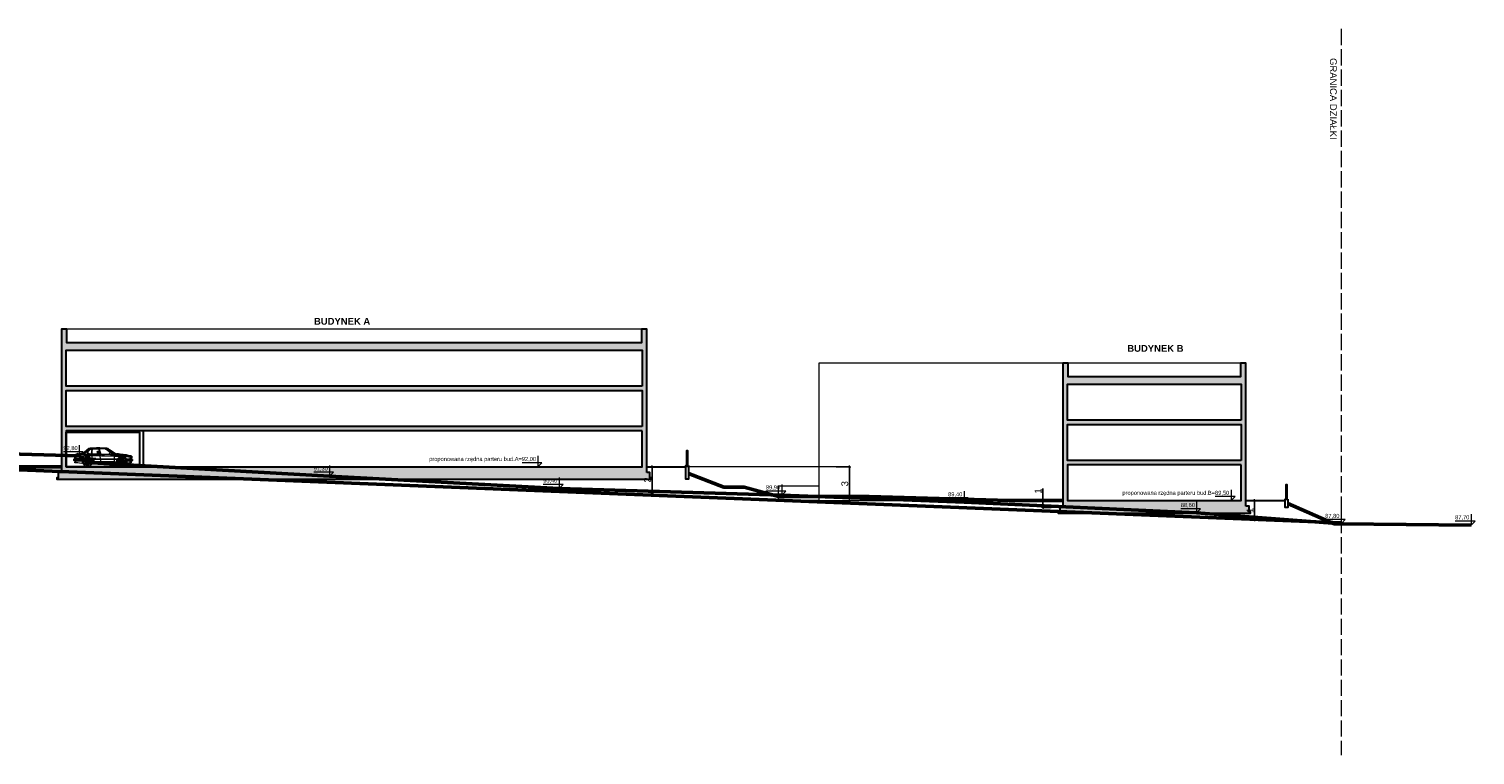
# Model space of a CAD drawing. Header units: metres. Extents: x 6539540 to 6543249, y 5894370 to 5895874.
# Tile 89 of 91: x 6542303 to 6542409, y 5895708 to 5895761. Entities that reach past the tile are written whole.
import ezdxf
from ezdxf.enums import TextEntityAlignment as Align

# ---------------------------------------------------------------- set-up
doc = ezdxf.new("R2010")
doc.units = ezdxf.units.M
doc.linetypes.add('ACAD_ISO02W100', pattern=[15, 12, -3])
for name, color, linetype, lineweight in [('A-BUDYNKI', 1, 'Continuous', 30), ('A-DODATKOWE', 7, 'Continuous', 5), ('A-OPIS', 4, 'Continuous', 20), ('A-SCIANKI DZIAŁOWE', 7, 'Continuous', 30), ('A-TABELKA', 255, 'Continuous', 20), ('A-WIDOK', 8, 'Continuous', 9), ('A-WYMIAR', 8, 'Continuous', 5), ('D-DODATKOWE', 8, 'Continuous', 15), ('D-OPIS', 4, 'Continuous', 20), ('UWAGI', 2, 'Continuous', 53)]:
    doc.layers.add(name, color=color, linetype=linetype, lineweight=lineweight)
doc.styles.add('ARIAL', font='arial.ttf')
doc.dimstyles.new('A-PZT', dxfattribs={"dimtxt": 2, "dimasz": 0.1, "dimexe": 0, "dimexo": 0.625, "dimgap": 0.1, "dimtad": 1, "dimdec": 0, "dimtxsty": 'ARIAL', "dimblk": 'ZNACZNIK-A', "dimcen": -1, "dimclrt": 9, "dimadec": 0, "dimazin": 0, "dimtfac": 1, "dimtdec": 0, "dimtmove": 0, "dimatfit": 3, "dimldrblk": 'ZNACZNIK-A', "dimfxl": 1, "dimfxlon": 1, "dimarcsym": 0})

# ---------------------------------------------------------------- blocks, each defined once
blk = doc.blocks.new('*U93')
at = {"layer": 'A-TABELKA', "color": 7}
for p, q in [((-15, 15), (0, 0)), ((-15, 15), (58.5, 15)), ((0, 40), (0, 0))]:
    blk.add_line(p, q, dxfattribs=at)
at = {"layer": 'A-TABELKA', "color": 3, "style": 'ARIAL'}
blk.add_attdef('%%P', text='', height=15, dxfattribs=at).set_placement((-7.5, 21.2), align=Align.CENTER)
blk.add_attdef('RZEDNA', (6.2, 21.2), '', height=15, dxfattribs=at)
blk = doc.blocks.new('ZNACZNIK-A')
at = {"color": 0}
for p, q in [((-10, 0), (10, 0)), ((0, 10), (0, -10))]:
    blk.add_line(p, q, dxfattribs=at)
at = {"color": 0, "const_width": 2}
blk.add_lwpolyline([(7, 7), (-7, -7)], dxfattribs=at)
blk = doc.blocks.new('*D128')
at = {"layer": 'A-WYMIAR', "color": 0, "lineweight": -2, "transparency": 16777216}
blk.add_line((6542348.57, 5895729.14), (6542348.57, 5895727.21), dxfattribs=at)
at = {"layer": 'Defpoints', "color": 0, "transparency": 16777216}
for p in [(6542348.18, 5895729.15), (6542348.11, 5895727.2), (6542348.57, 5895727.2)]:
    blk.add_point(p, dxfattribs=at)
at = {"layer": 'A-WYMIAR', "color": 0, "lineweight": -2, "transparency": 16777216, "xscale": 0.01, "yscale": 0.01, "zscale": 0.01}
for p, rotation in [((6542348.57, 5895729.15), 90), ((6542348.57, 5895727.2), 270)]:
    blk.add_blockref('ZNACZNIK-A', p, dxfattribs=dict(at, rotation=rotation))
at = {"layer": 'A-WYMIAR', "color": 9, "transparency": 16777216, "insert": (6542348.22, 5895728.18), "char_height": 0.5, "attachment_point": 5, "rotation": 90, "style": 'ARIAL'}
blk.add_mtext('2', dxfattribs=at)
blk = doc.blocks.new('*D125')
at = {"layer": 'A-WYMIAR', "color": 0, "lineweight": -2, "transparency": 16777216}
for p, q in [((6542362.15, 5895729.15), (6542363.15, 5895729.15)), ((6542363.15, 5895729.14), (6542363.15, 5895726.66)), ((6542362.15, 5895726.65), (6542363.15, 5895726.65))]:
    blk.add_line(p, q, dxfattribs=at)
at = {"layer": 'Defpoints', "color": 0, "transparency": 16777216}
for p in [(6542347.83, 5895729.15), (6542360.89, 5895726.65), (6542363.15, 5895726.65)]:
    blk.add_point(p, dxfattribs=at)
at = {"layer": 'A-WYMIAR', "color": 0, "lineweight": -2, "transparency": 16777216, "xscale": 0.01, "yscale": 0.01, "zscale": 0.01}
for p, rotation in [((6542363.15, 5895729.15), 90), ((6542363.15, 5895726.65), 270)]:
    blk.add_blockref('ZNACZNIK-A', p, dxfattribs=dict(at, rotation=rotation))
at = {"layer": 'A-WYMIAR', "color": 9, "transparency": 16777216, "insert": (6542362.8, 5895727.9), "char_height": 0.5, "attachment_point": 5, "rotation": 90, "style": 'ARIAL'}
blk.add_mtext('3', dxfattribs=at)
blk = doc.blocks.new('*D126')
at = {"layer": 'A-WYMIAR', "color": 0, "lineweight": -2, "transparency": 16777216}
for p, q in [((6542393.03, 5895726.65), (6542393.05, 5895726.65)), ((6542393.05, 5895726.64), (6542393.05, 5895725.24)), ((6542392.98, 5895725.23), (6542393.05, 5895725.23))]:
    blk.add_line(p, q, dxfattribs=at)
at = {"layer": 'Defpoints', "color": 0, "transparency": 16777216}
for p in [(6542392.41, 5895726.65), (6542392.35, 5895725.23), (6542393.05, 5895725.23)]:
    blk.add_point(p, dxfattribs=at)
at = {"layer": 'A-WYMIAR', "color": 0, "lineweight": -2, "transparency": 16777216, "xscale": 0.01, "yscale": 0.01, "zscale": 0.01}
for p, rotation in [((6542393.05, 5895726.65), 90), ((6542393.05, 5895725.23), 270)]:
    blk.add_blockref('ZNACZNIK-A', p, dxfattribs=dict(at, rotation=rotation))
at = {"layer": 'A-WYMIAR', "color": 9, "transparency": 16777216, "insert": (6542392.7, 5895725.94), "char_height": 0.5, "attachment_point": 5, "rotation": 90, "style": 'ARIAL'}
blk.add_mtext('1', dxfattribs=at)
blk = doc.blocks.new('*D127')
at = {"layer": 'A-WYMIAR', "color": 0, "lineweight": -2, "transparency": 16777216}
for p, q in [((6542377.42, 5895726.65), (6542377.42, 5895727.56)), ((6542378.26, 5895726.65), (6542377.42, 5895726.65)), ((6542377.42, 5895726.15), (6542377.42, 5895726.64)), ((6542378.03, 5895726.14), (6542377.42, 5895726.14))]:
    blk.add_line(p, q, dxfattribs=at)
at = {"layer": 'Defpoints', "color": 0, "transparency": 16777216}
for p in [(6542377.42, 5895726.14), (6542378.66, 5895726.14), (6542378.89, 5895726.65)]:
    blk.add_point(p, dxfattribs=at)
at = {"layer": 'A-WYMIAR', "color": 0, "lineweight": -2, "transparency": 16777216, "xscale": 0.01, "yscale": 0.01, "zscale": 0.01}
for p, rotation in [((6542377.42, 5895726.65), 90), ((6542377.42, 5895726.14), 270)]:
    blk.add_blockref('ZNACZNIK-A', p, dxfattribs=dict(at, rotation=rotation))
at = {"layer": 'A-WYMIAR', "color": 9, "transparency": 16777216, "insert": (6542377.07, 5895727.36), "char_height": 0.5, "attachment_point": 5, "rotation": 90, "style": 'ARIAL'}
blk.add_mtext('1', dxfattribs=at)
blk = doc.blocks.new('auto')
at = {"layer": 'D-DODATKOWE', "lineweight": 0}
for p, q in [((-150, 123), (-180, 99)), ((-135, 130), (-91, 131)), ((-133, 134), (-64, 135)), ((-133, 132), (-88, 134)), ((-90, 131), (-102, 89)), ((-84, 132), (-100, 34)), ((-82, 111), (-85, 99)), ((-73, 110), (-73, 97)), ((-64, 135), (-29, 134)), ((-36, 131), (-34, 111)), ((-35, 131), (-33, 111)), ((-34, 111), (-34, 102)), ((-33, 111), (-33, 102)), ((-15, 132), (26, 91)), ((-13, 134), (34, 96)), ((-13, 132), (28, 92)), ((-335, 54), (-335, 47)), ((-335, 54), (-286, 54)), ((-335, 47), (-290, 47)), ((-332, 56), (-285, 56)), ((-292, 42), (-332, 42)), ((-330, 53), (-328, 53)), ((-330, 48), (-330, 53)), ((-328, 48), (-330, 48)), ((-327, 74), (-329, 74)), ((-327, 73), (-329, 73)), ((-327, 71), (-329, 71)), ((-327, 70), (-329, 70)), ((-327, 69), (-329, 69)), ((-327, 67), (-329, 67)), ((-327, 66), (-329, 66)), ((-326, 64), (-329, 64)), ((-326, 63), (-328, 63)), ((-326, 61), (-328, 61)), ((-328, 53), (-324, 53)), ((-328, 53), (-328, 48)), ((-328, 48), (-328, 53)), ((-324, 48), (-328, 48)), ((-328, 41), (-325, 41)), ((-325, 60), (-327, 60)), ((-325, 60), (-327, 60)), ((-325, 59), (-327, 59)), ((-327, 37), (-324, 37)), ((-327, 37), (-324, 37)), ((-327, 33), (-323, 33)), ((-295, 28), (-326, 28)), ((-325, 59), (-317, 59)), ((-324, 53), (-324, 48)), ((-324, 41), (-321, 41)), ((-322, 31), (-319, 31)), ((-319, 71), (-320, 74)), ((-320, 41), (-318, 41)), ((-317, 59), (-319, 71)), ((-319, 31), (-316, 31)), ((-317, 59), (-316, 56)), ((-287, 88), (-243, 93)), ((-273, 37), (-268, 35)), ((-273, 33), (-268, 33)), ((-273, 31), (-268, 32)), ((-273, 27), (-268, 29)), ((-272, 39), (-267, 37)), ((-272, 26), (-267, 28)), ((-270, 42), (-266, 39)), ((-270, 22), (-266, 25)), ((-269, 43), (-265, 40)), ((-269, 21), (-265, 24)), ((-267, 33), (-267, 34)), ((-267, 34), (-267, 34)), ((-267, 31), (-267, 30)), ((-267, 30), (-267, 30)), ((-266, 46), (-263, 42)), ((-266, 38), (-266, 37)), ((-266, 37), (-266, 37)), ((-266, 27), (-266, 27)), ((-266, 27), (-266, 27)), ((-266, 18), (-263, 23)), ((-264, 47), (-262, 42)), ((-264, 40), (-263, 40)), ((-264, 25), (-263, 24)), ((-264, 17), (-262, 22)), ((-263, 40), (-263, 40)), ((-263, 24), (-263, 24)), ((-261, 48), (-260, 43)), ((-261, 42), (-260, 42)), ((-261, 23), (-260, 22)), ((-261, 16), (-259, 21)), ((-260, 42), (-260, 42)), ((-260, 22), (-260, 22)), ((-259, 49), (-258, 43)), ((-259, 16), (-258, 21)), ((-256, 42), (-257, 42)), ((-257, 42), (-257, 42)), ((-256, 22), (-257, 22)), ((-257, 22), (-257, 22)), ((-255, 49), (-256, 43)), ((-255, 16), (-255, 21)), ((-253, 48), (-254, 43)), ((-254, 42), (-253, 42)), ((-254, 22), (-253, 22)), ((-253, 16), (-254, 21)), ((-253, 42), (-253, 42)), ((-253, 23), (-253, 22)), ((-249, 47), (-252, 42)), ((-249, 17), (-252, 22)), ((-248, 46), (-250, 42)), ((-250, 40), (-250, 40)), ((-250, 40), (-250, 40)), ((-250, 25), (-250, 24)), ((-250, 24), (-250, 24)), ((-248, 18), (-250, 23)), ((-245, 43), (-248, 40)), ((-248, 38), (-248, 37)), ((-248, 37), (-248, 37)), ((-248, 27), (-248, 27)), ((-248, 27), (-248, 27)), ((-245, 21), (-248, 24)), ((-243, 42), (-247, 39)), ((-247, 34), (-247, 34)), ((-246, 33), (-247, 34)), ((-247, 30), (-246, 30)), ((-243, 22), (-247, 25)), ((-241, 39), (-246, 37)), ((-241, 37), (-246, 35)), ((-246, 31), (-246, 30)), ((-241, 27), (-246, 29)), ((-241, 26), (-246, 28)), ((-240, 33), (-245, 33)), ((-240, 31), (-245, 32)), ((-222, 52), (-201, 52)), ((-221, 55), (-201, 55)), ((-221, 34), (-36, 34)), ((-220, 31), (-36, 31)), ((-217, 24), (-41, 24)), ((-201, 78), (-106, 79)), ((-201, 55), (-113, 56)), ((-201, 52), (-114, 52)), ((-198, 35), (-119, 35)), ((-186, 93), (-189, 90)), ((-173, 90), (-189, 89)), ((-188, 88), (-101, 90)), ((-188, 87), (-103, 89)), ((-180, 99), (-186, 93)), ((-173, 90), (-179, 88)), ((-164, 93), (-173, 90)), ((-167, 104), (-169, 103)), ((-169, 103), (-162, 88)), ((-167, 104), (-159, 88)), ((-160, 90), (-101, 93)), ((-126, 80), (-126, 84)), ((-126, 84), (-111, 84)), ((-111, 80), (-126, 80)), ((-118, 35), (-43, 35)), ((-114, 52), (-37, 53)), ((-113, 56), (-35, 56)), ((-111, 84), (-111, 80)), ((-106, 79), (-12, 80)), ((-92, 89), (-100, 34)), ((-76, 94), (-84, 96)), ((-79, 92), (-34, 92)), ((-33, 92), (-15, 92)), ((-31, 82), (-31, 85)), ((-31, 85), (-16, 85)), ((-16, 82), (-31, 82)), ((-7, 91), (-19, 68)), ((-18, 33), (-12, 33)), ((-18, 31), (-12, 32)), ((-17, 37), (-12, 35)), ((-17, 27), (-12, 29)), ((-16, 85), (-16, 82)), ((-16, 39), (-11, 37)), ((-16, 26), (-11, 28)), ((-14, 42), (-10, 39)), ((-14, 22), (-10, 25)), ((-13, 43), (-9, 40)), ((-13, 21), (-9, 24)), ((-11, 34), (-11, 34)), ((-11, 33), (-11, 34)), ((-11, 31), (-11, 30)), ((-11, 30), (-11, 30)), ((-10, 95), (-5, 95)), ((-10, 46), (-7, 42)), ((-10, 38), (-10, 37)), ((-10, 37), (-10, 37)), ((-10, 27), (-10, 27)), ((-10, 27), (-10, 27)), ((-10, 18), (-7, 23)), ((-8, 47), (-6, 42)), ((-7, 40), (-8, 40)), ((-8, 40), (-8, 40)), ((-8, 25), (-8, 24)), ((-7, 24), (-8, 24)), ((-8, 17), (-6, 22)), ((-5, 48), (-4, 43)), ((-5, 42), (-4, 42)), ((-5, 23), (-4, 22)), ((-5, 16), (-4, 21)), ((-4, 42), (-4, 42)), ((-4, 22), (-4, 22)), ((-3, 49), (-2, 43)), ((-3, 16), (-2, 21)), ((-1, 42), (-1, 42)), ((0, 42), (-1, 42)), ((0, 22), (-1, 22)), ((-1, 22), (-1, 22)), ((1, 49), (0, 43)), ((1, 16), (0, 21)), ((3, 48), (2, 43)), ((2, 42), (3, 42)), ((2, 22), (3, 22)), ((3, 16), (2, 21)), ((3, 42), (3, 42)), ((3, 23), (3, 22)), ((7, 47), (4, 42)), ((7, 17), (4, 22)), ((8, 46), (5, 42)), ((5, 40), (6, 40)), ((5, 24), (6, 24)), ((6, 40), (6, 40)), ((6, 25), (6, 24)), ((8, 18), (6, 23)), ((11, 43), (7, 40)), ((11, 21), (7, 24)), ((12, 42), (8, 39)), ((8, 38), (8, 37)), ((8, 37), (8, 37)), ((8, 27), (8, 27)), ((8, 27), (8, 27)), ((12, 22), (8, 25)), ((9, 33), (9, 34)), ((9, 34), (9, 34)), ((9, 31), (9, 30)), ((9, 30), (9, 30)), ((14, 39), (10, 37)), ((15, 37), (10, 35)), ((15, 27), (10, 29)), ((14, 26), (10, 28)), ((16, 33), (11, 33)), ((16, 31), (11, 32)), ((88, 56), (25, 56)), ((28, 53), (96, 53)), ((31, 47), (98, 47)), ((33, 53), (35, 47)), ((33, 40), (94, 42)), ((34, 96), (74, 94)), ((37, 24), (77, 29)), ((70, 28), (91, 28)), ((81, 32), (85, 41)), ((83, 76), (83, 64)), ((83, 73), (93, 73)), ((83, 68), (93, 68)), ((91, 35), (83, 35)), ((85, 61), (91, 61)), ((86, 35), (88, 41)), ((88, 61), (88, 56)), ((91, 28), (91, 35)), ((92, 61), (92, 56)), ((93, 77), (93, 63)), ((96, 55), (96, 47))]:
    blk.add_line(p, q, dxfattribs=at)
for centre, major_axis, ratio, start_param, end_param in [((552, -1012), (-1346, -8), 1, -1.024806, -0.971002), ((160, -268), (-504, -2), 1, -0.910162, -0.788248), ((231, -354), (-614, 3), 1, -0.894205, -0.800989), ((410, -591), (-915, 19), 1, -0.888053, -0.831118), ((-143, 118), (-16.8, 12.2), 1, -0.94328, -0.383689), ((-153, 135), (-0.646, 0.469), 1, -0.28004, 2.714688), ((-153, 130), (-3.74, 2.72), 1, -1.193916, -0.585894), ((-153, 133), (-1.52, 1.1), 1, 2.340929, 4.688261), ((-137, 113), (-17.1, 12.4), 1, -0.624021, -0.228269), ((-137, 111), (-17.1, 12.4), 1, -0.624021, -0.228269), ((-133, 106), (-19, 13.8), 1, -0.845619, -0.162077), ((-134, 97), (-30.1, 21.9), 1, -0.966093, -0.674215), ((-134, 95), (-30.1, 21.9), 1, -0.966093, -0.674215), ((-82, -734), (-875, 0), 1, 4.669898, 4.782261), ((-69, -380), (-511, 0), 1, 4.627244, 4.757171), ((-73, -500), (-634, 0), 1, 4.642459, 4.737401), ((-80, 110), (-2.33, 1.69), 1, -0.978854, 0.280034), ((-78, 159), (-37.7, 27.4), 1, 2.162739, 2.235539), ((-79, 107), (-4.83, 3.51), 1, 4.201428, 4.886911), ((-45, -5), (-145, 0), 1, 4.519538, 4.711931), ((-31, 116), (-14.8, 10.8), 1, -1.487949, -1.067062), ((-31, 106), (-21.8, 15.8), 1, -1.278065, -1.028057), ((-15, 116), (-13.9, 10.1), 1, -0.928598, -0.350111), ((-173, -19), (-210, -5), 1, 3.770409, 3.903557), ((-76, 62), (-71, 51.6), 1, 4.506245, 4.679167), ((-20, 125), (-10.5, 7.6), 1, 4.695298, 5.121851), ((-12, 133), (-3.14, 2.28), 1, -0.392644, 0.985283), ((-11, 133), (-2.24, 1.63), 1, -0.547597, 0.923), ((-119, -8), (-169, 0), 1, 3.767788, 4.016308), ((-13, 102), (-7.71, 5.6), 1, 3.525545, 4.582268), ((-332, 53), (-2.5, 1.81), 1, -0.864561, 0.21188), ((-329, 47), (-5.05, 3.67), 1, 0.604463, 1.523202), ((-316, 61), (-16.7, 12.2), 1, -0.777743, -0.187258), ((-293, 72), (-36.5, 0.1), 1, -0.12136, 0.453155), ((-313, 130), (-45.4, 33), 1, 1.881776, 2.066187), ((-291, 72), (-36.5, 0), 1, -0.106047, 0.450296), ((-376, 28), (-40.1, 29.1), 1, 3.756394, 4.057585), ((-324, 67), (-0.78, 6.62), 0.21659, 3.141593, 9.424778), ((-373, 28), (-40.1, 29.1), 1, 3.756394, 4.057585), ((-363, 29), (-33.3, 24.2), 1, 3.803218, 4.062716), ((-321, 67), (-0.78, 6.62), 0.21659, 3.141593, 9.424778), ((-361, 29), (-33.3, 24.2), 1, 3.803218, 4.062716), ((-305, 53), (-21.3, 15.5), 1, -0.875971, -0.331596), ((-360, 29), (-33.3, 24.2), 1, 3.803218, 4.062716), ((-262, -139), (-228, 0), 1, -1.462813, -1.316228), ((-303, 31), (-34.3, 24.9), 1, -0.918423, -0.576031), ((-357, 29), (-33.3, 24.2), 1, 3.803218, 4.062716), ((-260, -97), (-183, 0), 1, -1.514308, -1.296299), ((-228, -377), (-463, -2), 1, -1.455847, -1.404097), ((-262, -333), (-409, 3), 1, -1.504599, -1.458719), ((-295, 30), (-1.86, 1.35), 1, 2.178938, 3.609327), ((-257, 34), (-35.4, 0), 1, 4.694775, 6.232016), ((-234, 32), (-47.5, 34.5), 1, 0.567934, 0.666642), ((-257, 32), (-42.6, 0), 1, 3.723965, 5.691137), ((-1045, 11420), (-11357, 121), 1, 1.647845, 1.652588), ((-257, 32), (-32.2, 0), 1, 3.141999, 9.425184), ((-257, 32), (-39.8, 0), 1, 3.661133, 5.644416), ((-379, 2233), (-2160, -14), 1, 1.607536, 1.619441), ((-257, 32), (-29.2, 0), 1, 3.1409281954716, 9.424113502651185), ((-219, -530), (-616, 1), 1, -1.526721, -1.465346), ((-257, 32), (-20, 0.1), 1, 3.144701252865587, 9.427886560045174), ((-257, 32), (-17.7, 0.1), 1, 3.145224, 9.428409), ((-273, 36), (-0.915, 0.665), 1, -1.3089, -0.215549), ((-273, 34), (-0.915, 0.665), 1, 1.174163, 2.216519), ((-273, 30), (-0.915, 0.665), 1, -0.959834, 0.109484), ((-273, 28), (-0.915, 0.665), 1, 1.468909, 2.565585), ((-272, 40), (-0.915, 0.665), 1, 0.723634, 1.867453), ((-272, 25), (-0.915, 0.665), 1, -0.610768, 0.510902), ((-111, -1947), (-2038, -1), 1, -1.520765, -1.492579), ((-271, 41), (-0.915, 0.665), 1, 4.62522, 5.816333), ((-271, 23), (-0.915, 0.665), 1, 1.770245, 2.914651), ((-268, 44), (-0.915, 0.665), 1, 0.327274, 1.518387), ((-268, 20), (-0.915, 0.665), 1, -0.261702, 0.902492), ((-268, 34), (-1.19, 0.87), 1, 4.019065, 4.965331), ((-268, 34), (-1.19, 0.87), 1, 2.225473, 3.171739), ((-268, 30), (-1.19, 0.87), 1, 4.368131, 5.314397), ((-268, 30), (-1.19, 0.87), 1, 2.574539, 3.520805), ((-267, 45), (-0.915, 0.665), 1, 4.276154, 5.467267), ((-267, 38), (-1.19, 0.87), 1, 1.876407, 2.822673), ((-267, 26), (-1.19, 0.87), 1, -1.565988, -0.619722), ((-267, 19), (-0.915, 0.665), 1, 2.084871, 3.263716), ((-267, 38), (-1.19, 0.87), 1, 3.669999, 4.616266), ((-267, 27), (-1.19, 0.87), 1, 2.923605, 3.869871), ((-263, 47), (-0.915, 0.665), 1, -0.021792, 1.169321), ((-264, 41), (-1.19, 0.87), 1, 1.527341, 2.473607), ((-264, 23), (-1.19, 0.87), 1, -1.216923, -0.270656), ((-263, 17), (-0.915, 0.665), 1, 0.087363, 1.278477), ((-262, 32), (-1.4, 1.02), 1, 3.769935, 10.05312), ((-264, 41), (-1.19, 0.87), 1, 3.320933, 4.2672), ((-264, 23), (-1.19, 0.87), 1, 3.27267, 4.218937), ((-261, 43), (-1.19, 0.87), 1, 1.178275, 2.124542), ((-261, 21), (-1.19, 0.87), 1, -0.867857, 0.07841), ((-262, 48), (-0.915, 0.665), 1, 3.927088, 5.118201), ((-262, 16), (-0.915, 0.665), 1, 2.421669, 3.612782), ((-124, -5065), (-5143, -5), 1, -1.556895, -1.545344), ((-261, 43), (-1.19, 0.87), 1, 2.971868, 3.918134), ((-257, 32), (-2.24, 1.63), 1, 3.769935, 10.05312), ((-261, 21), (-1.19, 0.87), 1, 3.621736, 4.568003), ((-258, 49), (-0.915, 0.665), 1, -0.370858, 0.820255), ((-257, 27), (-1.4, 1.02), 1, 3.769935, 10.05312), ((-258, 16), (-0.915, 0.665), 1, 0.436429, 1.627543), ((-257, 44), (-1.19, 0.87), 1, 0.829209, 1.775476), ((-257, 37), (-1.4, 1.02), 1, 3.769935, 10.05312), ((-257, 20), (-1.19, 0.87), 1, -0.518791, 0.427475), ((-258, 31), (-37.7, 0), 1, 3.248917, 4.670935), ((-257, 44), (-1.19, 0.87), 1, 2.622802, 3.569068), ((-257, 20), (-1.19, 0.87), 1, 3.970802, 4.917068), ((-256, 49), (-0.915, 0.665), 1, 3.578022, 4.769136), ((-256, 16), (-0.915, 0.665), 1, 2.77822, 3.961848), ((-253, 43), (-1.19, 0.87), 1, 0.480144, 1.42641), ((-253, 21), (-1.19, 0.87), 1, -0.169725, 0.776541), ((-252, 48), (-0.915, 0.665), 1, -0.719924, 0.47119), ((-253, 43), (-1.19, 0.87), 1, 2.273736, 3.220002), ((-251, 32), (-1.4, 1.02), 1, 3.769935, 10.05312), ((-253, 21), (-1.19, 0.87), 1, 4.319868, 5.266134), ((-252, 16), (-0.915, 0.665), 1, 0.785495, 1.976609), ((-249, 41), (-1.19, 0.87), 1, 0.131078, 1.077344), ((-249, 23), (-1.19, 0.87), 1, 0.179341, 1.125607), ((-249, 41), (-1.19, 0.87), 1, 1.92467, 2.870936), ((-249, 23), (-1.19, 0.87), 1, 4.668934, 5.6152), ((-250, 47), (-0.915, 0.665), 1, 3.228956, 4.42007), ((-250, 17), (-0.915, 0.665), 1, 3.15844, 4.310914), ((-247, 45), (-0.915, 0.665), 1, -1.06899, 0.122124), ((-246, 38), (-1.19, 0.87), 1, -0.217988, 0.728278), ((-247, 38), (-1.19, 0.87), 1, 1.575604, 2.52187), ((-247, 26), (-1.19, 0.87), 1, -1.265186, -0.318919), ((-246, 27), (-1.19, 0.87), 1, 0.528407, 1.474673), ((-247, 19), (-0.915, 0.665), 1, 1.134561, 2.265139), ((-245, 34), (-1.19, 0.87), 1, -0.567054, 0.379212), ((-245, 30), (-1.19, 0.87), 1, 0.877472, 1.823739), ((-245, 34), (-1.19, 0.87), 1, 1.226538, 2.172805), ((-245, 30), (-1.19, 0.87), 1, -0.91612, 0.030146), ((-89, -2379), (-2469, 18), 1, -1.519787, -1.500146), ((-245, 44), (-0.915, 0.665), 1, 2.87989, 4.071004), ((-245, 20), (-0.915, 0.665), 1, 3.553966, 4.65998), ((-250, 291), (-198, -1), 1, 1.60171, 1.712785), ((-243, 41), (-0.915, 0.665), 1, -1.418056, -0.226942), ((-243, 23), (-0.915, 0.665), 1, 1.483627, 2.56391), ((-242, 40), (-0.915, 0.665), 1, 2.530824, 3.721938), ((-240, 36), (-0.915, 0.665), 1, 4.613826, 5.707177), ((-240, 28), (-0.915, 0.665), 1, 1.832693, 2.859222), ((-242, 25), (-0.915, 0.665), 1, 3.956828, 5.009046), ((-240, 34), (-0.915, 0.665), 1, 2.181759, 3.224114), ((-240, 30), (-0.915, 0.665), 1, 4.359667, 5.358112), ((-213, -171), (-213, 155), 1, -0.897067, -0.852543), ((-227, 100), (-6.6, 4.8), 1, 2.446854, 3.079926), ((-253, 37), (-34, -0.1), 1, 3.041167, 3.57567), ((-219, 94), (-1.44, 1.05), 1, -1.46116, 0.357554), ((-107, 52), (-92.7, 67.4), 1, 0.774488, 0.858755), ((-254, 40), (-29.4, 21.3), 1, 3.621214, 4.107689), ((-216, 27), (-2.23, 1.62), 1, 0.835048, 2.28023), ((-172, 220), (-133, 2), 1, 1.22269, 1.356289), ((-216, 175), (-70.2, 51), 1, 2.204448, 2.325351), ((-204, 147), (-43.5, 31.6), 1, 2.008932, 2.275137), ((-205, 97), (-5.88, 4.27), 1, 2.149642, 2.740894), ((-192, 124), (-27.8, 20.2), 1, 1.924682, 2.106579), ((-179, 76), (-17.3, 12.6), 1, 0.022681, 0.529706), ((167, 66), (-367, 0), 1, -0.03286, 0.085932), ((-203, 107), (-11, 8), 1, 2.421972, 3.056563), ((193, 67), (-392, 0), 1, -0.025868, 0.085468), ((-179, 75), (-16.9, 12.3), 1, -0.104665, 0.536334), ((-187, 89), (-1.31, 0.95), 1, -0.242417, 2.392855), ((13, -5251), (-5341, -2), 1, 4.709954, 4.733919), ((-84, 87), (-5.52, 4.01), 1, -0.996297, 0.2456), ((-83, 98), (-1.8, 1.31), 1, 0.452757, 1.854092), ((-83, 87), (-5.37, 3.9), 1, 4.592916, 5.397856), ((-83, 89), (-4.71, 3.42), 1, 3.965503, 4.395022), ((-76, 97), (-2.4, 1.74), 1, 2.216453, 3.605886), ((-2, 29), (-42.8, 0), 1, -1.155204, -0.158031), ((-1, 27), (-42.8, 0), 1, 4.387671, 6.098413), ((-41, 26), (-1.96, 1.42), 1, 2.149264, 3.146185), ((-1, 25), (-40.4, 0), 1, 3.718928, 6.049863), ((-52, 33), (-12.4, 9), 1, 3.212467, 3.574811), ((-1, 32), (-32.2, 0), 1, -0.619106, 4.073952), ((-452, 109), (-342, 249), 1, 3.581945, 3.591707), ((0, 26), (-37, 0), 1, 3.744114, 6.057661), ((-75, 100), (-33.2, 24.2), 1, 3.541968, 3.836808), ((-74, 100), (-33.2, 24.2), 1, 3.541968, 3.836808), ((-1, 32), (-29.2, 0), 1, 3.143131, 9.426316), ((-1, 32), (-20, 0), 1, 3.141384, 9.424569), ((-1, 32), (-17.7, 0), 1, 3.142653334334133, 9.42583864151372), ((-18, 34), (-0.915, 0.665), 1, 1.174163, 2.216519), ((-18, 30), (-0.915, 0.665), 1, -0.959834, 0.109484), ((-17, 36), (-0.915, 0.665), 1, -1.3089, -0.215549), ((-17, 28), (-0.915, 0.665), 1, 1.468909, 2.565585), ((-16, 40), (-0.915, 0.665), 1, 0.723634, 1.867453), ((-16, 25), (-0.915, 0.665), 1, -0.610768, 0.510902), ((-7, 86), (-7.95, 5.78), 1, -0.34844, 0.135233), ((-15, 41), (-0.915, 0.665), 1, 4.62522, 5.816333), ((-15, 23), (-0.915, 0.665), 1, 1.770245, 2.914651), ((-12, 44), (-0.915, 0.665), 1, 0.327274, 1.518387), ((-12, 20), (-0.915, 0.665), 1, -0.261702, 0.902492), ((-11, 92), (-2.27, 1.65), 1, -1.031421, -0.195659), ((54, -8422), (-8502, 2), 1, 4.708047, 4.720359), ((-13, 34), (-1.19, 0.87), 1, 4.019065, 4.965331), ((-12, 34), (-1.19, 0.87), 1, 2.225473, 3.171739), ((-12, 30), (-1.19, 0.87), 1, 4.368131, 5.314397), ((-13, 30), (-1.19, 0.87), 1, 2.574539, 3.520805), ((-11, 45), (-0.915, 0.665), 1, 4.276154, 5.467267), ((-11, 38), (-1.19, 0.87), 1, 1.876407, 2.822673), ((-11, 26), (-1.19, 0.87), 1, -1.565988, -0.619722), ((-11, 19), (-0.915, 0.665), 1, 2.084871, 3.263716), ((-11, 38), (-1.19, 0.87), 1, 3.669999, 4.616266), ((-11, 27), (-1.19, 0.87), 1, 2.923605, 3.869871), ((-7, 47), (-0.915, 0.665), 1, -0.021792, 1.169321), ((-8, 41), (-1.19, 0.87), 1, 1.527341, 2.473607), ((-8, 23), (-1.19, 0.87), 1, -1.216923, -0.270656), ((-7, 17), (-0.915, 0.665), 1, 0.087363, 1.278477), ((-6, 32), (-1.4, 1.02), 1, 3.769935, 10.05312), ((-17, 99), (-10.7, 7.8), 1, 3.070207, 3.803648), ((-9, 41), (-1.19, 0.87), 1, 3.320933, 4.2672), ((-9, 23), (-1.19, 0.87), 1, 3.27267, 4.218937), ((-6, 48), (-0.915, 0.665), 1, 3.927088, 5.118201), ((-5, 43), (-1.19, 0.87), 1, 1.178275, 2.124542), ((-5, 21), (-1.19, 0.87), 1, -0.867857, 0.07841), ((-6, 16), (-0.915, 0.665), 1, 2.421669, 3.612782), ((-5, 43), (-1.19, 0.87), 1, 2.971868, 3.918134), ((-1, 32), (-2.24, 1.63), 1, 3.769935, 10.05312), ((-5, 21), (-1.19, 0.87), 1, 3.621736, 4.568003), ((-2, 49), (-0.915, 0.665), 1, -0.370858, 0.820255), ((-1, 27), (-1.4, 1.02), 1, 3.769935, 10.05312), ((-2, 16), (-0.915, 0.665), 1, 0.436429, 1.627543), ((-1, 44), (-1.19, 0.87), 1, 0.829209, 1.775476), ((-1, 37), (-1.4, 1.02), 1, 3.769935, 10.05312), ((-1, 20), (-1.19, 0.87), 1, -0.518791, 0.427475), ((-1, 44), (-1.19, 0.87), 1, 2.622802, 3.569068), ((-1, 20), (-1.19, 0.87), 1, 3.970802, 4.917068), ((0, 49), (-0.915, 0.665), 1, 3.578022, 4.769136), ((0, 16), (-0.915, 0.665), 1, 2.77822, 3.961848), ((3, 43), (-1.19, 0.87), 1, 0.480144, 1.42641), ((3, 21), (-1.19, 0.87), 1, -0.169725, 0.776541), ((4, 48), (-0.915, 0.665), 1, -0.719924, 0.47119), ((3, 43), (-1.19, 0.87), 1, 2.273736, 3.220002), ((4, 32), (-1.4, 1.02), 1, 3.769935, 10.05312), ((3, 21), (-1.19, 0.87), 1, 4.319868, 5.266134), ((4, 16), (-0.915, 0.665), 1, 0.785495, 1.976609), ((7, 41), (-1.19, 0.87), 1, 0.131078, 1.077344), ((7, 23), (-1.19, 0.87), 1, 0.179341, 1.125607), ((7, 41), (-1.19, 0.87), 1, 1.92467, 2.870936), ((7, 23), (-1.19, 0.87), 1, 4.668934, 5.6152), ((6, 47), (-0.915, 0.665), 1, 3.228956, 4.42007), ((6, 17), (-0.915, 0.665), 1, 3.15844, 4.310914), ((9, 45), (-0.915, 0.665), 1, -1.06899, 0.122124), ((9, 38), (-1.19, 0.87), 1, -0.217988, 0.728278), ((9, 38), (-1.19, 0.87), 1, 1.575604, 2.52187), ((9, 26), (-1.19, 0.87), 1, -1.265186, -0.318919), ((9, 27), (-1.19, 0.87), 1, 0.528407, 1.474673), ((9, 19), (-0.915, 0.665), 1, 1.134561, 2.265139), ((11, 34), (-1.19, 0.87), 1, -0.567054, 0.379212), ((11, 34), (-1.19, 0.87), 1, 1.226538, 2.172805), ((11, 30), (-1.19, 0.87), 1, -0.91612, 0.030146), ((11, 30), (-1.19, 0.87), 1, 0.877472, 1.823739), ((11, 44), (-0.915, 0.665), 1, 2.87989, 4.071004), ((11, 20), (-0.915, 0.665), 1, 3.553966, 4.65998), ((13, 41), (-0.915, 0.665), 1, -1.418056, -0.226942), ((13, 23), (-0.915, 0.665), 1, 1.483627, 2.56391), ((-2, 21), (-49.3, -0.2), 1, 3.922594, 4.407865), ((14, 40), (-0.915, 0.665), 1, 2.530824, 3.721938), ((14, 25), (-0.915, 0.665), 1, 3.956828, 5.009046), ((15, 36), (-0.915, 0.665), 1, 4.613826, 5.707177), ((15, 28), (-0.915, 0.665), 1, 1.832693, 2.859222), ((16, 34), (-0.915, 0.665), 1, 2.181759, 3.224114), ((16, 30), (-0.915, 0.665), 1, 4.359667, 5.358112), ((21, 100), (-8.65, 6.29), 1, 2.551852, 2.927155), ((52, -516), (-608, 0), 1, 4.649641, 4.757234), ((41, 78), (-15.9, 11.5), 1, -0.563107, -0.202512), ((-8, 27), (-43, -0.1), 1, 3.103126, 3.615503), ((38, 26), (-1.87, 1.36), 1, 0.845792, 2.547882), ((72, 51), (-34.5, 25.1), 1, -1.388717, -0.989815), ((77, 34), (-3.66, 2.66), 1, 2.147523, 3.255884), ((87, 76), (-2.84, 2.06), 1, -0.931054, 0.648411), ((87, 64), (-2.84, 2.06), 1, 0.608274, 1.875026), ((55, 74), (-29.1, 21.1), 1, 3.94407, 4.241545), ((90, 7), (-39.7, 28.9), 1, -1.067586, -0.915884), ((62, 76), (-25.6, 18.6), 1, 3.805334, 4.218928), ((90, 77), (-2.72, 1.97), 1, 3.941789, 5.113521), ((90, 64), (-2.72, 1.97), 1, 2.58913, 3.598081), ((89, 49), (-7.05, 5.13), 1, 2.81356, 3.550683), ((95, 51), (-3.67, 2.66), 1, 4.322466, 5.270256), ((91, 52), (-6.56, 4.77), 1, 3.13585, 3.976579)]:
    blk.add_ellipse(centre, major_axis=major_axis, ratio=ratio, start_param=start_param, end_param=end_param, dxfattribs=at)

msp = doc.modelspace()

# ---------------------------------------------------------------- hatches: boundary and pattern name
at = {"layer": 'A-BUDYNKI', "transparency": 33554559}
h = msp.add_hatch(color=256, dxfattribs=at)
h.dxf.hatch_style = 1
h.paths.add_polyline_path([(6542347.833, 5895735.094), (6542305.313, 5895735.094), (6542305.313, 5895737.744), (6542347.833, 5895737.744)], flags=16)
h.paths.add_polyline_path([(6542347.833, 5895732.124), (6542305.313, 5895732.124), (6542305.313, 5895734.774), (6542347.833, 5895734.774)], flags=16)
h.paths.add_polyline_path([(6542347.833, 5895731.804), (6542305.313, 5895731.804), (6542305.313, 5895729.154), (6542347.833, 5895729.154)], flags=16)
h.paths.add_polyline_path([(6542348.183, 5895728.734), (6542348.183, 5895739.304), (6542347.783, 5895739.304), (6542347.783, 5895738.294), (6542305.363, 5895738.294), (6542305.363, 5895739.304), (6542304.963, 5895739.304), (6542304.963, 5895728.734), (6542304.733, 5895728.734), (6542304.733, 5895728.334), (6542304.633, 5895728.334), (6542304.633, 5895728.234), (6542348.513, 5895728.234), (6542348.513, 5895728.334), (6542348.413, 5895728.334), (6542348.413, 5895728.734)])
h = msp.add_hatch(color=256, dxfattribs=at)
h.dxf.hatch_style = 1
h.paths.add_polyline_path([(6542392.408, 5895726.234), (6542392.408, 5895736.804), (6542392.008, 5895736.804), (6542392.008, 5895735.794), (6542379.288, 5895735.794), (6542379.288, 5895736.804), (6542378.888, 5895736.804), (6542378.888, 5895726.234), (6542378.658, 5895726.234), (6542378.658, 5895725.834), (6542378.558, 5895725.834), (6542378.558, 5895725.734), (6542392.738, 5895725.734), (6542392.738, 5895725.834), (6542392.638, 5895725.834), (6542392.638, 5895726.234)])
h.paths.add_polyline_path([(6542392.058, 5895732.594), (6542379.238, 5895732.594), (6542379.238, 5895735.244), (6542392.058, 5895735.244)], flags=16)
h.paths.add_polyline_path([(6542392.058, 5895729.624), (6542379.238, 5895729.624), (6542379.238, 5895732.274), (6542392.058, 5895732.274)], flags=16)
h.paths.add_polyline_path([(6542392.058, 5895729.304), (6542379.238, 5895729.304), (6542379.238, 5895726.654), (6542392.058, 5895726.654)], flags=16)

# ---------------------------------------------------------------- linework, layer by layer
at = {"layer": 'A-BUDYNKI'}
for points in [[(6542348.183, 5895728.734), (6542348.183, 5895739.304), (6542347.783, 5895739.304), (6542347.783, 5895738.294), (6542305.363, 5895738.294), (6542305.363, 5895739.304), (6542304.963, 5895739.304), (6542304.963, 5895728.734), (6542304.733, 5895728.734), (6542304.733, 5895728.334), (6542304.633, 5895728.334), (6542304.633, 5895728.234), (6542348.513, 5895728.234), (6542348.513, 5895728.334), (6542348.413, 5895728.334), (6542348.413, 5895728.734)], [(6542347.833, 5895735.094), (6542305.313, 5895735.094), (6542305.313, 5895737.744), (6542347.833, 5895737.744)], [(6542392.408, 5895726.234), (6542392.408, 5895736.804), (6542392.008, 5895736.804), (6542392.008, 5895735.794), (6542379.288, 5895735.794), (6542379.288, 5895736.804), (6542378.888, 5895736.804), (6542378.888, 5895726.234), (6542378.658, 5895726.234), (6542378.658, 5895725.834), (6542378.558, 5895725.834), (6542378.558, 5895725.734), (6542392.738, 5895725.734), (6542392.738, 5895725.834), (6542392.638, 5895725.834), (6542392.638, 5895726.234)], [(6542392.058, 5895732.594), (6542379.238, 5895732.594), (6542379.238, 5895735.244), (6542392.058, 5895735.244)], [(6542347.833, 5895732.124), (6542305.313, 5895732.124), (6542305.313, 5895734.774), (6542347.833, 5895734.774)], [(6542392.058, 5895729.624), (6542379.238, 5895729.624), (6542379.238, 5895732.274), (6542392.058, 5895732.274)], [(6542347.833, 5895731.804), (6542305.313, 5895731.804), (6542305.313, 5895729.154), (6542347.833, 5895729.154)], [(6542305.313, 5895731.704), (6542310.733, 5895731.704), (6542310.733, 5895729.154), (6542305.313, 5895729.154)], [(6542351.183, 5895729.254), (6542351.133, 5895729.254), (6542351.133, 5895730.354), (6542351.183, 5895730.354)], [(6542351.258, 5895729.254), (6542351.258, 5895728.247), (6542351.058, 5895728.247), (6542351.058, 5895729.254)], [(6542392.058, 5895729.304), (6542379.238, 5895729.304), (6542379.238, 5895726.654), (6542392.058, 5895726.654)], [(6542395.421, 5895726.754), (6542395.371, 5895726.754), (6542395.371, 5895727.854), (6542395.421, 5895727.854)], [(6542395.496, 5895726.754), (6542395.496, 5895726.154), (6542395.296, 5895726.154), (6542395.296, 5895726.754)]]:
    msp.add_lwpolyline(points, close=True, dxfattribs=at)
for points in [[(6542311.013, 5895731.804), (6542311.013, 5895729.154)], [(6542348.183, 5895729.154), (6542351.058, 5895729.154)], [(6542392.408, 5895726.654), (6542395.296, 5895726.654)]]:
    msp.add_lwpolyline(points, dxfattribs=at)
at = {"layer": 'A-DODATKOWE', "color": 12, "linetype": 'ACAD_ISO02W100', "ltscale": 0.1, "true_color": 0xd81503}
msp.add_lwpolyline([(6542399.43, 5895761.447), (6542399.43, 5895707.887)], dxfattribs=at)
at = {"layer": 'A-WIDOK'}
for points in [[(6542347.783, 5895739.309), (6542305.363, 5895739.309)], [(6542392.008, 5895736.804), (6542379.288, 5895736.804)]]:
    msp.add_lwpolyline(points, dxfattribs=at)
for points in [[(6542378.888, 5895736.804), (6542360.888, 5895736.804), (6542360.888, 5895726.654), (6542378.888, 5895726.654)], [(6542360.888, 5895726.654), (6542357.901, 5895726.654), (6542357.901, 5895727.754), (6542360.888, 5895727.754)]]:
    msp.add_lwpolyline(points, close=True, dxfattribs=at)
at = {"layer": 'A-WYMIAR'}
msp.add_lwpolyline([(6542363.151, 5895729.154), (6542348.665, 5895729.154)], dxfattribs=at)
at = {"layer": 'UWAGI', "color": 114, "linetype": 'Continuous', "true_color": 0x139b48}
msp.add_lwpolyline([(6542196.25, 5895733.154), (6542201.487, 5895733.454), (6542205.88, 5895733.154), (6542214.6, 5895732.754), (6542233.365, 5895732.354), (6542248.666, 5895732.054), (6542251.768, 5895731.854), (6542263.998, 5895731.554), (6542278.767, 5895730.734), (6542288.557, 5895730.654), (6542288.827, 5895730.454), (6542306.286, 5895729.954), (6542307.219, 5895729.454), (6542324.759, 5895728.454), (6542341.701, 5895727.554), (6542358.142, 5895727.054), (6542371.596, 5895726.552), (6542388.768, 5895725.754), (6542399.43, 5895724.954), (6542409.022, 5895724.853)], dxfattribs=at)
at = {"layer": 'UWAGI', "color": 30, "true_color": 0xf26722}
for points in [[(6542304.963, 5895729.154), (6542301.963, 5895729.154), (6542297.957, 5895729.354), (6542287.807, 5895729.557), (6542282.762, 5895729.809), (6542272.638, 5895730.012), (6542264.983, 5895730.396), (6542254.894, 5895730.899), (6542249.825, 5895731.102), (6542239.916, 5895731.399), (6542234.995, 5895731.596), (6542225.064, 5895731.993), (6542220.154, 5895732.189), (6542210.211, 5895732.587), (6542205.26, 5895732.785), (6542196.25, 5895733.146)], [(6542378.888, 5895726.654), (6542374.941, 5895726.654), (6542364.601, 5895726.954), (6542363.101, 5895726.954), (6542357.901, 5895726.954), (6542355.378, 5895727.654), (6542353.878, 5895727.654), (6542351.258, 5895728.654)], [(6542395.496, 5895726.454), (6542398.911, 5895724.954), (6542399.432, 5895724.954)]]:
    msp.add_lwpolyline(points, dxfattribs=at)
at = {"layer": 'UWAGI', "color": 152, "lineweight": 50, "true_color": 0x2776bb}
msp.add_lwpolyline([(6542399.43, 5895725.018), (6542196.25, 5895733.146)], dxfattribs=at)

# ---------------------------------------------------------------- block references
at = {"layer": 'A-SCIANKI DZIAŁOWE', "xscale": -0.01, "yscale": 0.01, "zscale": 0.01, "rotation": 0.08943909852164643}
msp.add_blockref('auto', (6542306.869, 5895729.154), dxfattribs=at)
at = {"layer": 'D-OPIS', "color": 7, "lineweight": 5}
ref = msp.add_blockref('*U93', (6542306.286, 5895729.954), dxfattribs=dict(at, xscale=-0.02, yscale=0.02, zscale=0.02, rotation=359.9998724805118))
ref.add_attrib('RZEDNA', '92,80', (6542305.115, 5895730.379), dxfattribs={"layer": 'A-TABELKA', "color": 3, "height": 0.3, "rotation": 359.99987, "style": 'ARIAL'})
ref = msp.add_blockref('*U93', (6542307.219, 5895729.455), dxfattribs=dict(at, xscale=-0.02, yscale=0.02, zscale=0.02, rotation=359.9998724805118))
ref.add_attrib('RZEDNA', '92,30', (6542306.048, 5895729.88), dxfattribs={"layer": 'A-TABELKA', "color": 3, "height": 0.3, "rotation": 359.99987, "style": 'ARIAL'})
ref = msp.add_blockref('*U93', (6542340.138, 5895729.154), dxfattribs=dict(at, xscale=-0.02, yscale=0.02, zscale=0.02, rotation=359.9998724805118))
ref.add_attrib('RZEDNA', 'proponowana rzędna parteru bud.A=92,00', (6542332.118, 5895729.579), dxfattribs={"layer": 'A-TABELKA', "color": 3, "height": 0.3, "rotation": 359.99987, "style": 'ARIAL'})
ref = msp.add_blockref('*U93', (6542324.759, 5895728.454), dxfattribs=dict(at, xscale=-0.02, yscale=0.02, zscale=0.02, rotation=359.9998724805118))
ref.add_attrib('RZEDNA', '91,30', (6542323.588, 5895728.879), dxfattribs={"layer": 'A-TABELKA', "color": 3, "height": 0.3, "rotation": 359.99987, "style": 'ARIAL'})
ref = msp.add_blockref('*U93', (6542341.701, 5895727.554), dxfattribs=dict(at, xscale=-0.02, yscale=0.02, zscale=0.02, rotation=359.9998724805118))
ref.add_attrib('RZEDNA', '90,40', (6542340.53, 5895727.979), dxfattribs={"layer": 'A-TABELKA', "color": 3, "height": 0.3, "rotation": 359.99987, "style": 'ARIAL'})
ref = msp.add_blockref('*U93', (6542358.142, 5895727.054), dxfattribs=dict(at, xscale=-0.02, yscale=0.02, zscale=0.02, rotation=359.9998724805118))
ref.add_attrib('RZEDNA', '89,90', (6542356.971, 5895727.479), dxfattribs={"layer": 'A-TABELKA', "color": 3, "height": 0.3, "rotation": 359.99987, "style": 'ARIAL'})
ref = msp.add_blockref('*U93', (6542371.596, 5895726.553), dxfattribs=dict(at, xscale=-0.02, yscale=0.02, zscale=0.02, rotation=359.9998724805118))
ref.add_attrib('RZEDNA', '89,40', (6542370.425, 5895726.978), dxfattribs={"layer": 'A-TABELKA', "color": 3, "height": 0.3, "rotation": 359.99987, "style": 'ARIAL'})
ref = msp.add_blockref('*U93', (6542391.309, 5895726.654), dxfattribs=dict(at, xscale=-0.02, yscale=0.02, zscale=0.02, rotation=359.9998724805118))
ref.add_attrib('RZEDNA', 'proponowana rzędna parteru bud.B=89,50', (6542383.289, 5895727.079), dxfattribs={"layer": 'A-TABELKA', "color": 3, "height": 0.3, "rotation": 359.99987, "style": 'ARIAL'})
ref = msp.add_blockref('*U93', (6542388.765, 5895725.754), dxfattribs=dict(at, xscale=-0.02, yscale=0.02, zscale=0.02, rotation=359.9998724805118))
ref.add_attrib('RZEDNA', '88,60', (6542387.595, 5895726.179), dxfattribs={"layer": 'A-TABELKA', "color": 3, "height": 0.3, "rotation": 359.99987, "style": 'ARIAL'})
ref = msp.add_blockref('*U93', (6542399.43, 5895724.954), dxfattribs=dict(at, xscale=-0.02, yscale=0.02, zscale=0.02, rotation=359.9998724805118))
ref.add_attrib('RZEDNA', '87,80', (6542398.26, 5895725.379), dxfattribs={"layer": 'A-TABELKA', "color": 3, "height": 0.3, "rotation": 359.99987, "style": 'ARIAL'})
ref = msp.add_blockref('*U93', (6542409.022, 5895724.851), dxfattribs=dict(at, xscale=-0.02, yscale=0.02, zscale=0.02, rotation=359.9998724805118))
ref.add_attrib('RZEDNA', '87,70', (6542407.851, 5895725.276), dxfattribs={"layer": 'A-TABELKA', "color": 3, "height": 0.3, "rotation": 359.99987, "style": 'ARIAL'})

# ---------------------------------------------------------------- texts
at = {"layer": 'A-OPIS', "char_height": 0.5, "attachment_point": 9, "style": 'ARIAL'}
for s, insert, rotation in [('GRANICA DZIAŁKI', (6542398.604, 5895753.284), 269.99996), ('{\\fArial|b1|i0|c238|p34;BUDYNEK A}', (6542327.763, 5895739.626), 359.99996), ('{\\fArial|b1|i0|c238|p34;BUDYNEK B}', (6542387.799, 5895737.626), 359.99996)]:
    msp.add_mtext_dynamic_manual_height_columns(s, width=22.78225, gutter_width=0.125, heights=[0], dxfattribs=dict(at, insert=insert, rotation=rotation))

# ---------------------------------------------------------------- dimensions: what is measured, and where the dimension line sits
at = {"layer": 'A-WYMIAR'}
for base, p1, p2, picture, middle in [((6542363.151, 5895726.654), (6542347.833, 5895729.154), (6542360.888, 5895726.654), '*D125', (6542362.796, 5895727.904)), ((6542348.571, 5895727.202), (6542348.183, 5895729.154), (6542348.108, 5895727.202), '*D128', (6542348.22, 5895728.178))]:
    dim = msp.add_linear_dim(base=base, p1=p1, p2=p2, angle=89.99996, dimstyle='A-PZT', override={"dimtxt": 0.5, "dimasz": 0.01}, dxfattribs=at)
    dim.commit()
    dim.dimension.update_dxf_attribs({"geometry": picture, "text_midpoint": middle})
for base, p1, p2, picture, middle in [((6542377.418, 5895726.144), (6542378.888, 5895726.654), (6542378.658, 5895726.144), '*D127', (6542377.418, 5895727.365)), ((6542393.046, 5895725.226), (6542392.408, 5895726.654), (6542392.354, 5895725.226), '*D126', (6542393.046, 5895725.94))]:
    dim = msp.add_linear_dim(base=base, p1=p1, p2=p2, angle=89.99996, dimstyle='A-PZT', override={"dimtxt": 0.5, "dimasz": 0.01}, dxfattribs=at)
    dim.commit()
    dim.dimension.update_dxf_attribs({"geometry": picture, "text_midpoint": middle, "dimtype": 160})

doc.saveas('drawing.dxf')
